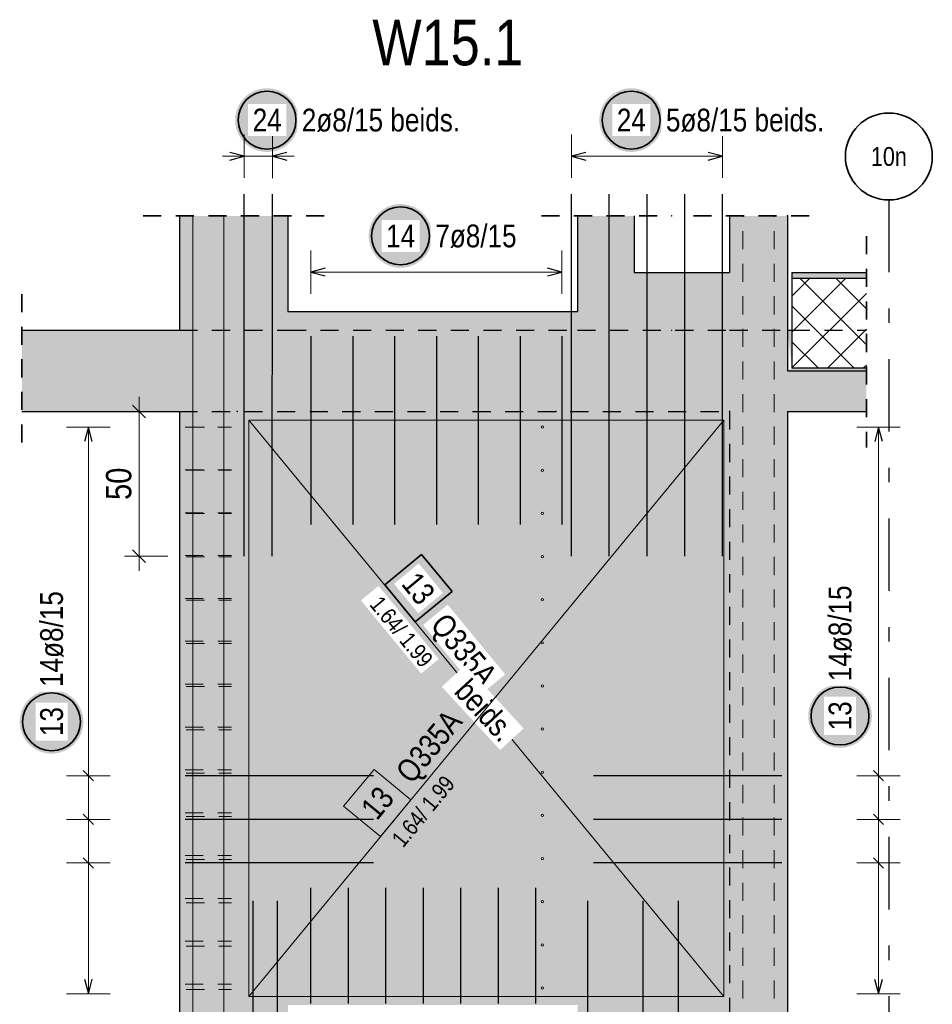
# Model space of a CAD drawing. Header units: millimetres. Extents: x -20 to 91, y -4 to 50.
# Tile 31 of 41: x 53.6 to 59.91, y 13.7 to 20.51. Entities that reach past the tile are written whole.
import ezdxf
from ezdxf.enums import TextEntityAlignment as Align

# ---------------------------------------------------------------- set-up
doc = ezdxf.new("R2010")
doc.units = ezdxf.units.MM
doc.linetypes.add('DASHDOTX2', pattern=[2, 1, -0.5, 0, -0.5])
doc.linetypes.add('HIDDEN', pattern=[0.375, 0.25, -0.125])
for name, color, linetype, lineweight in [('Achsen', 7, 'Continuous', 20), ('Bewehrung', 7, 'Continuous', 20), ('nplo Bewehrung', 7, 'Continuous', 20), ('Schraffuren', 7, 'Continuous', 20)]:
    doc.layers.add(name, color=color, linetype=linetype, lineweight=lineweight)
doc.styles.add('Arial Narrow', font='ARIALN.TTF')
doc.dimstyles.new('Arch_Strakon_dimstyle', dxfattribs={"dimtxt": 17.5, "dimasz": 1, "dimexe": 1.25, "dimexo": 0.0625, "dimgap": 1, "dimtad": 0, "dimdec": 5, "dimzin": 12, "dimdsep": 46, "dimtxsty": 'Arial Narrow', "dimblk": 'Arrowhead_Tick', "dimsah": 1, "dimcen": 0, "dimse1": 1, "dimse2": 1, "dimclrd": 6, "dimclrt": 2, "dimazin": 0, "dimtfac": 1, "dimtdec": 4, "dimtmove": 0, "dimatfit": 3, "dimldrblk": 'NONE', "dimfxl": 1, "dimtvp": 1, "dimtolj": 1, "dimtzin": 0, "dimlwd": 13, "dimarcsym": 2})

# ---------------------------------------------------------------- blocks, each defined once
blk = doc.blocks.new('Arrowhead_Tick')
at = {"color": 0, "linetype": 'Continuous', "lineweight": -2, "ltscale": 0.5}
for p, q in [((0, 20), (0, -10)), ((-1, 0), (0, 0)), ((10, 0), (0, 0))]:
    blk.add_line(p, q, dxfattribs=at)
at = {"color": 2, "linetype": 'Continuous', "lineweight": 35, "ltscale": 0.5}
blk.add_line((4.42, 4.42), (-4.42, -4.42), dxfattribs=at)
blk = doc.blocks.new('*D16')
at = {"color": 6, "linetype": 'Continuous', "lineweight": 13}
blk.add_line((54.4267, 16.81), (54.4267, 17.79), dxfattribs=at)
at = {"layer": 'Defpoints', "color": 0}
for p in [(54.4267, 17.8), (54.7054, 17.8), (54.8134, 16.8)]:
    blk.add_point(p, dxfattribs=at)
at = {"color": 6, "lineweight": 13, "xscale": 0.01, "yscale": 0.01, "zscale": 0.01}
for p, rotation in [((54.4267, 17.8), 90), ((54.4267, 16.8), 270)]:
    blk.add_blockref('Arrowhead_Tick', p, dxfattribs=dict(at, rotation=rotation))
at = {"color": 2, "lineweight": 35, "insert": (54.2873, 17.3), "char_height": 0.175, "attachment_point": 5, "rotation": 90, "style": 'Arial Narrow'}
blk.add_mtext('\\A1;50', dxfattribs=at)
blk = doc.blocks.new('_None')

msp = doc.modelspace()

# ---------------------------------------------------------------- hatches: boundary and pattern name
at = {"lineweight": 25, "true_color": 0xffffff}
for points in [[(55.530858, 19.812076), (55.530724, 19.819754), (55.530322, 19.827422), (55.529652, 19.835072), (55.528717, 19.842694), (55.527515, 19.850278), (55.52605, 19.857816), (55.524323, 19.865299), (55.522335, 19.872716), (55.52009, 19.88006), (55.51759, 19.88732), (55.514838, 19.894489), (55.511838, 19.901558), (55.508592, 19.908517), (55.505106, 19.91536), (55.501383, 19.922076), (55.497428, 19.928658), (55.493246, 19.935098), (55.488841, 19.941389), (55.48422, 19.947521), (55.479387, 19.953489), (55.474349, 19.959285), (55.469112, 19.964901), (55.463682, 19.970331), (55.458066, 19.975568), (55.452271, 19.980606), (55.446303, 19.985438), (55.44017, 19.99006), (55.43388, 19.994464), (55.42744, 19.998646), (55.420858, 20.002601), (55.414141, 20.006324), (55.407299, 20.009811), (55.40034, 20.013056), (55.393271, 20.016056), (55.386102, 20.018808), (55.378841, 20.021308), (55.371498, 20.023553), (55.36408, 20.025541), (55.356598, 20.027268), (55.34906, 20.028734), (55.341476, 20.029935), (55.333854, 20.030871), (55.326204, 20.03154), (55.318535, 20.031942), (55.310858, 20.032076), (55.30318, 20.031942), (55.295511, 20.03154), (55.287861, 20.030871), (55.28024, 20.029935), (55.272655, 20.028734), (55.265117, 20.027268), (55.257635, 20.025541), (55.250217, 20.023553), (55.242874, 20.021308), (55.235613, 20.018808), (55.228444, 20.016056), (55.221376, 20.013056), (55.214416, 20.009811), (55.207574, 20.006324), (55.200858, 20.002601), (55.194275, 19.998646), (55.187835, 19.994464), (55.181545, 19.99006), (55.175412, 19.985438), (55.169444, 19.980606), (55.163649, 19.975568), (55.158033, 19.970331), (55.152603, 19.964901), (55.147366, 19.959285), (55.142328, 19.953489), (55.137495, 19.947521), (55.132874, 19.941389), (55.128469, 19.935098), (55.124287, 19.928658), (55.120332, 19.922076), (55.116609, 19.91536), (55.113123, 19.908517), (55.109878, 19.901558), (55.106877, 19.894489), (55.104125, 19.88732), (55.101625, 19.88006), (55.09938, 19.872716), (55.097393, 19.865299), (55.095665, 19.857816), (55.0942, 19.850278), (55.092999, 19.842694), (55.092063, 19.835072), (55.091394, 19.827422), (55.090992, 19.819754), (55.090858, 19.812076), (55.090992, 19.804398), (55.091394, 19.796729), (55.092063, 19.78908), (55.092999, 19.781458), (55.0942, 19.773873), (55.095665, 19.766335), (55.097393, 19.758853), (55.09938, 19.751436), (55.101625, 19.744092), (55.104125, 19.736831), (55.106877, 19.729662), (55.109878, 19.722594), (55.113123, 19.715634), (55.116609, 19.708792), (55.120332, 19.702076), (55.124287, 19.695494), (55.128469, 19.689053), (55.132874, 19.682763), (55.137495, 19.67663), (55.142328, 19.670663), (55.147366, 19.664867), (55.152603, 19.659251), (55.158033, 19.653821), (55.163649, 19.648584), (55.169444, 19.643546), (55.175412, 19.638713), (55.181545, 19.634092), (55.187835, 19.629688), (55.194275, 19.625505), (55.200858, 19.62155), (55.207574, 19.617827), (55.214416, 19.614341), (55.221376, 19.611096), (55.228444, 19.608095), (55.235613, 19.605343), (55.242874, 19.602843), (55.250217, 19.600598), (55.257635, 19.598611), (55.265117, 19.596883), (55.272655, 19.595418), (55.28024, 19.594217), (55.287861, 19.593281), (55.295511, 19.592612), (55.30318, 19.59221), (55.310858, 19.592076), (55.318535, 19.59221), (55.326204, 19.592612), (55.333854, 19.593281), (55.341476, 19.594217), (55.34906, 19.595418), (55.356598, 19.596883), (55.36408, 19.598611), (55.371498, 19.600598), (55.378841, 19.602843), (55.386102, 19.605343), (55.393271, 19.608095), (55.40034, 19.611096), (55.407299, 19.614341), (55.414141, 19.617827), (55.420858, 19.62155), (55.42744, 19.625505), (55.43388, 19.629688), (55.44017, 19.634092), (55.446303, 19.638713), (55.452271, 19.643546), (55.458066, 19.648584), (55.463682, 19.653821), (55.469112, 19.659251), (55.474349, 19.664867), (55.479387, 19.670663), (55.48422, 19.67663), (55.488841, 19.682763), (55.493246, 19.689053), (55.497428, 19.695494), (55.501383, 19.702076), (55.505106, 19.708792), (55.508592, 19.715634), (55.511838, 19.722594), (55.514838, 19.729662), (55.51759, 19.736831), (55.52009, 19.744092), (55.522335, 19.751436), (55.524323, 19.758853), (55.52605, 19.766335), (55.527515, 19.773873), (55.528717, 19.781458), (55.529652, 19.78908), (55.530322, 19.796729)], [(58.045844, 19.812078), (58.04571, 19.819755), (58.045308, 19.827424), (58.044639, 19.835074), (58.043703, 19.842696), (58.042502, 19.85028), (58.041036, 19.857818), (58.039309, 19.8653), (58.037322, 19.872718), (58.035076, 19.880061), (58.032576, 19.887322), (58.029824, 19.894491), (58.026824, 19.90156), (58.023579, 19.908519), (58.020092, 19.915361), (58.01637, 19.922078), (58.012415, 19.92866), (58.008232, 19.9351), (58.003828, 19.94139), (57.999206, 19.947523), (57.994374, 19.953491), (57.989336, 19.959286), (57.984099, 19.964902), (57.978669, 19.970332), (57.973053, 19.975569), (57.967257, 19.980607), (57.961289, 19.98544), (57.955157, 19.990061), (57.948866, 19.994466), (57.942426, 19.998648), (57.935844, 20.002603), (57.929128, 20.006326), (57.922286, 20.009812), (57.915326, 20.013058), (57.908257, 20.016058), (57.901088, 20.01881), (57.893828, 20.02131), (57.886484, 20.023555), (57.879067, 20.025543), (57.871585, 20.02727), (57.864047, 20.028735), (57.856462, 20.029937), (57.84884, 20.030872), (57.84119, 20.031542), (57.833522, 20.031944), (57.825844, 20.032078), (57.818166, 20.031944), (57.810498, 20.031542), (57.802848, 20.030872), (57.795226, 20.029937), (57.787641, 20.028735), (57.780103, 20.02727), (57.772621, 20.025543), (57.765204, 20.023555), (57.75786, 20.02131), (57.7506, 20.01881), (57.743431, 20.016058), (57.736362, 20.013058), (57.729402, 20.009812), (57.72256, 20.006326), (57.715844, 20.002603), (57.709262, 19.998648), (57.702822, 19.994466), (57.696531, 19.990061), (57.690398, 19.98544), (57.684431, 19.980607), (57.678635, 19.975569), (57.673019, 19.970332), (57.667589, 19.964902), (57.662352, 19.959286), (57.657314, 19.953491), (57.652482, 19.947523), (57.64786, 19.94139), (57.643456, 19.9351), (57.639273, 19.92866), (57.635318, 19.922078), (57.631595, 19.915361), (57.628109, 19.908519), (57.624864, 19.90156), (57.621864, 19.894491), (57.619112, 19.887322), (57.616612, 19.880061), (57.614366, 19.872718), (57.612379, 19.8653), (57.610651, 19.857818), (57.609186, 19.85028), (57.607985, 19.842696), (57.607049, 19.835074), (57.60638, 19.827424), (57.605978, 19.819755), (57.605844, 19.812078), (57.605978, 19.8044), (57.60638, 19.796731), (57.607049, 19.789081), (57.607985, 19.781459), (57.609186, 19.773875), (57.610651, 19.766337), (57.612379, 19.758855), (57.614366, 19.751437), (57.616612, 19.744094), (57.619112, 19.736833), (57.621864, 19.729664), (57.624864, 19.722595), (57.628109, 19.715636), (57.631595, 19.708794), (57.635318, 19.702078), (57.639273, 19.695495), (57.643456, 19.689055), (57.64786, 19.682765), (57.652482, 19.676632), (57.657314, 19.670664), (57.662352, 19.664869), (57.667589, 19.659253), (57.673019, 19.653823), (57.678635, 19.648586), (57.684431, 19.643548), (57.690398, 19.638715), (57.696531, 19.634094), (57.702822, 19.629689), (57.709262, 19.625507), (57.715844, 19.621552), (57.72256, 19.617829), (57.729402, 19.614343), (57.736362, 19.611098), (57.743431, 19.608097), (57.7506, 19.605345), (57.75786, 19.602845), (57.765204, 19.6006), (57.772621, 19.598612), (57.780103, 19.596885), (57.787641, 19.59542), (57.795226, 19.594219), (57.802848, 19.593283), (57.810498, 19.592613), (57.818166, 19.592212), (57.825844, 19.592078), (57.833522, 19.592212), (57.84119, 19.592613), (57.84884, 19.593283), (57.856462, 19.594219), (57.864047, 19.59542), (57.871585, 19.596885), (57.879067, 19.598612), (57.886484, 19.6006), (57.893828, 19.602845), (57.901088, 19.605345), (57.908257, 19.608097), (57.915326, 19.611098), (57.922286, 19.614343), (57.929128, 19.617829), (57.935844, 19.621552), (57.942426, 19.625507), (57.948866, 19.629689), (57.955157, 19.634094), (57.961289, 19.638715), (57.967257, 19.643548), (57.973053, 19.648586), (57.978669, 19.653823), (57.984099, 19.659253), (57.989336, 19.664869), (57.994374, 19.670664), (57.999206, 19.676632), (58.003828, 19.682765), (58.008232, 19.689055), (58.012415, 19.695495), (58.01637, 19.702078), (58.020092, 19.708794), (58.023579, 19.715636), (58.026824, 19.722595), (58.029824, 19.729664), (58.032576, 19.736833), (58.035076, 19.744094), (58.037322, 19.751437), (58.039309, 19.758855), (58.041036, 19.766337), (58.042502, 19.773875), (58.043703, 19.781459), (58.044639, 19.789081), (58.045308, 19.796731)], [(56.452847, 19.012078), (56.452713, 19.019755), (56.452311, 19.027424), (56.451642, 19.035074), (56.450706, 19.042696), (56.449504, 19.05028), (56.448039, 19.057818), (56.446312, 19.0653), (56.444324, 19.072718), (56.442079, 19.080061), (56.439579, 19.087322), (56.436827, 19.094491), (56.433827, 19.10156), (56.430581, 19.108519), (56.427095, 19.115361), (56.423372, 19.122078), (56.419417, 19.12866), (56.415235, 19.1351), (56.410831, 19.14139), (56.406209, 19.147523), (56.401377, 19.153491), (56.396339, 19.159286), (56.391102, 19.164902), (56.385672, 19.170332), (56.380056, 19.175569), (56.37426, 19.180607), (56.368292, 19.18544), (56.36216, 19.190061), (56.355869, 19.194466), (56.349429, 19.198648), (56.342847, 19.202603), (56.336131, 19.206326), (56.329288, 19.209812), (56.322329, 19.213058), (56.31526, 19.216058), (56.308091, 19.21881), (56.300831, 19.22131), (56.293487, 19.223555), (56.28607, 19.225543), (56.278587, 19.22727), (56.271049, 19.228735), (56.263465, 19.229937), (56.255843, 19.230872), (56.248193, 19.231542), (56.240525, 19.231944), (56.232847, 19.232078), (56.225169, 19.231944), (56.2175, 19.231542), (56.209851, 19.230872), (56.202229, 19.229937), (56.194644, 19.228735), (56.187106, 19.22727), (56.179624, 19.225543), (56.172207, 19.223555), (56.164863, 19.22131), (56.157602, 19.21881), (56.150433, 19.216058), (56.143365, 19.213058), (56.136405, 19.209812), (56.129563, 19.206326), (56.122847, 19.202603), (56.116265, 19.198648), (56.109824, 19.194466), (56.103534, 19.190061), (56.097401, 19.18544), (56.091433, 19.180607), (56.085638, 19.175569), (56.080022, 19.170332), (56.074592, 19.164902), (56.069355, 19.159286), (56.064317, 19.153491), (56.059484, 19.147523), (56.054863, 19.14139), (56.050459, 19.1351), (56.046276, 19.12866), (56.042321, 19.122078), (56.038598, 19.115361), (56.035112, 19.108519), (56.031867, 19.10156), (56.028866, 19.094491), (56.026114, 19.087322), (56.023614, 19.080061), (56.021369, 19.072718), (56.019382, 19.0653), (56.017654, 19.057818), (56.016189, 19.05028), (56.014988, 19.042696), (56.014052, 19.035074), (56.013383, 19.027424), (56.012981, 19.019755), (56.012847, 19.012078), (56.012981, 19.0044), (56.013383, 18.996731), (56.014052, 18.989081), (56.014988, 18.981459), (56.016189, 18.973875), (56.017654, 18.966337), (56.019382, 18.958855), (56.021369, 18.951437), (56.023614, 18.944094), (56.026114, 18.936833), (56.028866, 18.929664), (56.031867, 18.922595), (56.035112, 18.915636), (56.038598, 18.908794), (56.042321, 18.902078), (56.046276, 18.895495), (56.050459, 18.889055), (56.054863, 18.882765), (56.059484, 18.876632), (56.064317, 18.870664), (56.069355, 18.864869), (56.074592, 18.859253), (56.080022, 18.853823), (56.085638, 18.848586), (56.091433, 18.843548), (56.097401, 18.838715), (56.103534, 18.834094), (56.109824, 18.829689), (56.116265, 18.825507), (56.122847, 18.821552), (56.129563, 18.817829), (56.136405, 18.814343), (56.143365, 18.811098), (56.150433, 18.808097), (56.157602, 18.805345), (56.164863, 18.802845), (56.172207, 18.8006), (56.179624, 18.798612), (56.187106, 18.796885), (56.194644, 18.79542), (56.202229, 18.794219), (56.209851, 18.793283), (56.2175, 18.792613), (56.225169, 18.792212), (56.232847, 18.792078), (56.240525, 18.792212), (56.248193, 18.792613), (56.255843, 18.793283), (56.263465, 18.794219), (56.271049, 18.79542), (56.278587, 18.796885), (56.28607, 18.798612), (56.293487, 18.8006), (56.300831, 18.802845), (56.308091, 18.805345), (56.31526, 18.808097), (56.322329, 18.811098), (56.329288, 18.814343), (56.336131, 18.817829), (56.342847, 18.821552), (56.349429, 18.825507), (56.355869, 18.829689), (56.36216, 18.834094), (56.368292, 18.838715), (56.37426, 18.843548), (56.380056, 18.848586), (56.385672, 18.853823), (56.391102, 18.859253), (56.396339, 18.864869), (56.401377, 18.870664), (56.406209, 18.876632), (56.410831, 18.882765), (56.415235, 18.889055), (56.419417, 18.895495), (56.423372, 18.902078), (56.427095, 18.908794), (56.430581, 18.915636), (56.433827, 18.922595), (56.436827, 18.929664), (56.439579, 18.936833), (56.442079, 18.944094), (56.444324, 18.951437), (56.446312, 18.958855), (56.448039, 18.966337), (56.449504, 18.973875), (56.450706, 18.981459), (56.451642, 18.989081), (56.452311, 18.996731)], [(59.488183, 15.69626), (59.488049, 15.703938), (59.487647, 15.711606), (59.486978, 15.719256), (59.486042, 15.726878), (59.484841, 15.734463), (59.483376, 15.742001), (59.481648, 15.749483), (59.479661, 15.7569), (59.477416, 15.764244), (59.474915, 15.771504), (59.472164, 15.778673), (59.469163, 15.785742), (59.465918, 15.792702), (59.462432, 15.799544), (59.458709, 15.80626), (59.454754, 15.812842), (59.450571, 15.819282), (59.446167, 15.825573), (59.441545, 15.831705), (59.436713, 15.837673), (59.431675, 15.843469), (59.426438, 15.849085), (59.421008, 15.854515), (59.415392, 15.859752), (59.409596, 15.86479), (59.403629, 15.869622), (59.397496, 15.874244), (59.391206, 15.878648), (59.384765, 15.882831), (59.378183, 15.886786), (59.371467, 15.890508), (59.364625, 15.893995), (59.357665, 15.89724), (59.350597, 15.90024), (59.343428, 15.902992), (59.336167, 15.905492), (59.328823, 15.907738), (59.321406, 15.909725), (59.313924, 15.911452), (59.306386, 15.912918), (59.298801, 15.914119), (59.291179, 15.915055), (59.28353, 15.915724), (59.275861, 15.916126), (59.268183, 15.91626), (59.260505, 15.916126), (59.252837, 15.915724), (59.245187, 15.915055), (59.237565, 15.914119), (59.22998, 15.912918), (59.222443, 15.911452), (59.21496, 15.909725), (59.207543, 15.907738), (59.200199, 15.905492), (59.192939, 15.902992), (59.18577, 15.90024), (59.178701, 15.89724), (59.171741, 15.893995), (59.164899, 15.890508), (59.158183, 15.886786), (59.151601, 15.882831), (59.145161, 15.878648), (59.13887, 15.874244), (59.132738, 15.869622), (59.12677, 15.86479), (59.120974, 15.859752), (59.115358, 15.854515), (59.109928, 15.849085), (59.104691, 15.843469), (59.099653, 15.837673), (59.094821, 15.831705), (59.090199, 15.825573), (59.085795, 15.819282), (59.081613, 15.812842), (59.077657, 15.80626), (59.073935, 15.799544), (59.070448, 15.792702), (59.067203, 15.785742), (59.064203, 15.778673), (59.061451, 15.771504), (59.058951, 15.764244), (59.056706, 15.7569), (59.054718, 15.749483), (59.052991, 15.742001), (59.051525, 15.734463), (59.050324, 15.726878), (59.049388, 15.719256), (59.048719, 15.711606), (59.048317, 15.703938), (59.048183, 15.69626), (59.048317, 15.688582), (59.048719, 15.680914), (59.049388, 15.673264), (59.050324, 15.665642), (59.051525, 15.658057), (59.052991, 15.650519), (59.054718, 15.643037), (59.056706, 15.63562), (59.058951, 15.628276), (59.061451, 15.621016), (59.064203, 15.613847), (59.067203, 15.606778), (59.070448, 15.599818), (59.073935, 15.592976), (59.077657, 15.58626), (59.081613, 15.579678), (59.085795, 15.573238), (59.090199, 15.566947), (59.094821, 15.560814), (59.099653, 15.554847), (59.104691, 15.549051), (59.109928, 15.543435), (59.115358, 15.538005), (59.120974, 15.532768), (59.12677, 15.52773), (59.132738, 15.522898), (59.13887, 15.518276), (59.145161, 15.513872), (59.151601, 15.509689), (59.158183, 15.505734), (59.164899, 15.502011), (59.171741, 15.498525), (59.178701, 15.49528), (59.18577, 15.49228), (59.192939, 15.489528), (59.200199, 15.487028), (59.207543, 15.484782), (59.21496, 15.482795), (59.222443, 15.481067), (59.22998, 15.479602), (59.237565, 15.478401), (59.245187, 15.477465), (59.252837, 15.476796), (59.260505, 15.476394), (59.268183, 15.47626), (59.275861, 15.476394), (59.28353, 15.476796), (59.291179, 15.477465), (59.298801, 15.478401), (59.306386, 15.479602), (59.313924, 15.481067), (59.321406, 15.482795), (59.328823, 15.484782), (59.336167, 15.487028), (59.343428, 15.489528), (59.350597, 15.49228), (59.357665, 15.49528), (59.364625, 15.498525), (59.371467, 15.502011), (59.378183, 15.505734), (59.384765, 15.509689), (59.391206, 15.513872), (59.397496, 15.518276), (59.403629, 15.522898), (59.409596, 15.52773), (59.415392, 15.532768), (59.421008, 15.538005), (59.426438, 15.543435), (59.431675, 15.549051), (59.436713, 15.554847), (59.441545, 15.560814), (59.446167, 15.566947), (59.450571, 15.573238), (59.454754, 15.579678), (59.458709, 15.58626), (59.462432, 15.592976), (59.465918, 15.599818), (59.469163, 15.606778), (59.472164, 15.613847), (59.474915, 15.621016), (59.477416, 15.628276), (59.479661, 15.63562), (59.481648, 15.643037), (59.483376, 15.650519), (59.484841, 15.658057), (59.486042, 15.665642), (59.486978, 15.673264), (59.487647, 15.680914)], [(54.042609, 15.65644), (54.042475, 15.664118), (54.042073, 15.671786), (54.041404, 15.679436), (54.040468, 15.687058), (54.039267, 15.694642), (54.037802, 15.70218), (54.036074, 15.709663), (54.034087, 15.71708), (54.031842, 15.724424), (54.029342, 15.731684), (54.02659, 15.738853), (54.023589, 15.745922), (54.020344, 15.752882), (54.016858, 15.759724), (54.013135, 15.76644), (54.00918, 15.773022), (54.004998, 15.779462), (54.000593, 15.785753), (53.995972, 15.791885), (53.991139, 15.797853), (53.986101, 15.803649), (53.980864, 15.809265), (53.975434, 15.814695), (53.969818, 15.819932), (53.964023, 15.82497), (53.958055, 15.829802), (53.951922, 15.834424), (53.945632, 15.838828), (53.939192, 15.84301), (53.932609, 15.846965), (53.925893, 15.850688), (53.919051, 15.854175), (53.912091, 15.85742), (53.905023, 15.86042), (53.897854, 15.863172), (53.890593, 15.865672), (53.88325, 15.867917), (53.875832, 15.869905), (53.86835, 15.871632), (53.860812, 15.873098), (53.853227, 15.874299), (53.845606, 15.875235), (53.837956, 15.875904), (53.830287, 15.876306), (53.822609, 15.87644), (53.814931, 15.876306), (53.807263, 15.875904), (53.799613, 15.875235), (53.791991, 15.874299), (53.784407, 15.873098), (53.776869, 15.871632), (53.769387, 15.869905), (53.761969, 15.867917), (53.754626, 15.865672), (53.747365, 15.863172), (53.740196, 15.86042), (53.733127, 15.85742), (53.726168, 15.854175), (53.719326, 15.850688), (53.712609, 15.846965), (53.706027, 15.84301), (53.699587, 15.838828), (53.693297, 15.834424), (53.687164, 15.829802), (53.681196, 15.82497), (53.675401, 15.819932), (53.669785, 15.814695), (53.664355, 15.809265), (53.659117, 15.803649), (53.65408, 15.797853), (53.649247, 15.791885), (53.644626, 15.785753), (53.640221, 15.779462), (53.636039, 15.773022), (53.632084, 15.76644), (53.628361, 15.759724), (53.624875, 15.752882), (53.621629, 15.745922), (53.618629, 15.738853), (53.615877, 15.731684), (53.613377, 15.724424), (53.611132, 15.71708), (53.609144, 15.709663), (53.607417, 15.70218), (53.605952, 15.694642), (53.60475, 15.687058), (53.603815, 15.679436), (53.603145, 15.671786), (53.602743, 15.664118), (53.602609, 15.65644), (53.602743, 15.648762), (53.603145, 15.641093), (53.603815, 15.633444), (53.60475, 15.625822), (53.605952, 15.618237), (53.607417, 15.610699), (53.609144, 15.603217), (53.611132, 15.5958), (53.613377, 15.588456), (53.615877, 15.581195), (53.618629, 15.574026), (53.621629, 15.566958), (53.624875, 15.559998), (53.628361, 15.553156), (53.632084, 15.54644), (53.636039, 15.539858), (53.640221, 15.533417), (53.644626, 15.527127), (53.649247, 15.520994), (53.65408, 15.515027), (53.659117, 15.509231), (53.664355, 15.503615), (53.669785, 15.498185), (53.675401, 15.492948), (53.681196, 15.48791), (53.687164, 15.483077), (53.693297, 15.478456), (53.699587, 15.474052), (53.706027, 15.469869), (53.712609, 15.465914), (53.719326, 15.462191), (53.726168, 15.458705), (53.733127, 15.45546), (53.740196, 15.452459), (53.747365, 15.449707), (53.754626, 15.447207), (53.761969, 15.444962), (53.769387, 15.442975), (53.776869, 15.441247), (53.784407, 15.439782), (53.791991, 15.438581), (53.799613, 15.437645), (53.807263, 15.436976), (53.814931, 15.436574), (53.822609, 15.43644), (53.830287, 15.436574), (53.837956, 15.436976), (53.845606, 15.437645), (53.853227, 15.438581), (53.860812, 15.439782), (53.86835, 15.441247), (53.875832, 15.442975), (53.88325, 15.444962), (53.890593, 15.447207), (53.897854, 15.449707), (53.905023, 15.452459), (53.912091, 15.45546), (53.919051, 15.458705), (53.925893, 15.462191), (53.932609, 15.465914), (53.939192, 15.469869), (53.945632, 15.474052), (53.951922, 15.478456), (53.958055, 15.483077), (53.964023, 15.48791), (53.969818, 15.492948), (53.975434, 15.498185), (53.980864, 15.503615), (53.986101, 15.509231), (53.991139, 15.515027), (53.995972, 15.520994), (54.000593, 15.527127), (54.004998, 15.533417), (54.00918, 15.539858), (54.013135, 15.54644), (54.016858, 15.553156), (54.020344, 15.559998), (54.023589, 15.566958), (54.02659, 15.574026), (54.029342, 15.581195), (54.031842, 15.588456), (54.034087, 15.5958), (54.036074, 15.603217), (54.037802, 15.610699), (54.039267, 15.618237), (54.040468, 15.625822), (54.041404, 15.633444), (54.042073, 15.641093)]]:
    msp.add_hatch(color=7, dxfattribs=at).paths.add_polyline_path(points)
at = {"lineweight": 18, "true_color": 0xffffff}
msp.add_hatch(color=7, dxfattribs=at).paths.add_polyline_path([(56.588536, 16.556297), (56.378663, 16.81096), (56.124, 16.601087), (56.333873, 16.346424)])
at = {"layer": 'Schraffuren', "lineweight": 50, "true_color": 0xd7ffd7}
for points in [[(54.705421, 18.359979), (55.455421, 18.359979), (55.455421, 19.15036), (54.705421, 19.15036)], [(58.505426, 18.359979), (58.505426, 18.759979), (57.845426, 18.759979), (57.845426, 19.15036), (57.455421, 19.15036), (57.455421, 18.359979)], [(58.905426, 18.359979), (58.905426, 19.15036), (58.505433, 19.15036), (58.505426, 18.359979)], [(53.617439, 17.799979), (55.705421, 17.799979), (55.705421, 18.359979), (53.617439, 18.359979)], [(54.705428, 8.999967), (54.983963, 8.999967), (54.983963, 17.799967), (54.705428, 17.799967)], [(57.455428, 8.999967), (58.505433, 8.999967), (58.505433, 17.799967), (54.983963, 17.799967), (54.983963, 8.999967), (55.455428, 8.999967), (55.455428, 13.699967), (57.455428, 13.699967)], [(58.505433, 8.999967), (58.905433, 8.999967), (58.905438, 17.799967), (58.505433, 17.799967)]]:
    msp.add_hatch(color=254, dxfattribs=at).paths.add_polyline_path(points)
at = {"layer": 'Schraffuren', "lineweight": 50, "true_color": 0xffbf80}
msp.add_hatch(color=31, dxfattribs=at).paths.add_polyline_path([(59.450744, 18.719979), (59.450744, 18.759979), (58.935438, 18.759979), (58.935438, 18.719979)])
at = {"layer": 'Schraffuren', "lineweight": 13}
h = msp.add_hatch(dxfattribs=at)
h.set_pattern_fill('FT', color=6, scale=0.01, angle=45, style=0, pattern_type=2)
h.set_pattern_definition([(45, (0, 0), (-0.1237437, 0.1237437), []), (135, (0, 0), (-0.1237437, -0.1237437), [])])
h.paths.add_polyline_path([(58.935438, 18.099979), (59.450744, 18.099979), (59.450744, 18.719979), (58.935438, 18.719979)])
at = {"layer": 'Schraffuren', "lineweight": 13, "true_color": 0xd7ffd7}
for points in [[(55.455421, 18.359979), (57.455421, 18.359979), (57.455421, 18.489979), (55.455421, 18.489979)], [(55.705421, 17.799979), (59.450744, 17.799979), (59.450744, 18.079979), (58.905433, 18.079979), (58.905438, 18.359979), (55.705421, 18.359979)]]:
    msp.add_hatch(color=254, dxfattribs=at).paths.add_polyline_path(points)
at = {"layer": 'Schraffuren', "lineweight": 13, "true_color": 0xe0ddbe}
for points in [[(58.935438, 18.099979), (58.935438, 18.359979), (58.905438, 18.359979)], [(58.905433, 18.079979), (59.450744, 18.079979), (59.450744, 18.099979), (58.935438, 18.099979)]]:
    msp.add_hatch(color=254, dxfattribs=at).paths.add_polyline_path(points)

# ---------------------------------------------------------------- linework, layer by layer
at = {"color": 5, "linetype": 'Continuous', "lineweight": 18, "ltscale": 0.5}
for p, q in [((55.153429, 19.412077), (55.153431, 19.712077)), ((55.347433, 19.712076), (55.34743, 19.412076)), ((57.413421, 19.712078), (57.413421, 19.412078)), ((58.457414, 19.412078), (58.457414, 19.712078)), ((55.00343, 19.562078), (55.497431, 19.562074)), ((57.413421, 19.562078), (58.457414, 19.562078)), ((55.613422, 18.912078), (55.613422, 18.612078)), ((57.347421, 18.612078), (57.347421, 18.912078)), ((57.347421, 18.762078), (55.613422, 18.762078)), ((54.226712, 17.691964), (53.926712, 17.691964)), ((54.076712, 13.777967), (54.076712, 17.691964)), ((59.684148, 17.691962), (59.384148, 17.691963)), ((59.534136, 13.77796), (59.534148, 17.691962)), ((53.926712, 15.28335), (54.226712, 15.28335)), ((59.38414, 15.283346), (59.68414, 15.283345)), ((53.926712, 14.982274), (54.226712, 14.982274)), ((59.38414, 14.982269), (59.68414, 14.982268)), ((53.926712, 14.681197), (54.226712, 14.681197)), ((59.384139, 14.681192), (59.684139, 14.681191)), ((53.926712, 13.777967), (54.226712, 13.777967)), ((59.384136, 13.777961), (59.684136, 13.77796))]:
    msp.add_line(p, q, dxfattribs=at)
at = {"color": 3, "linetype": 'Continuous', "lineweight": 25, "ltscale": 0.5}
for p, q in [((55.15343, 19.562077), (55.05343, 19.588873)), ((55.447431, 19.58887), (55.347431, 19.562076)), ((57.513421, 19.588872), (57.413421, 19.562078)), ((58.457414, 19.562078), (58.357414, 19.588872)), ((55.05343, 19.535283), (55.15343, 19.562077)), ((55.347431, 19.562076), (55.447431, 19.53528)), ((57.413421, 19.562078), (57.513421, 19.535283)), ((58.357414, 19.535283), (58.457414, 19.562078)), ((55.153407, 16.799977), (55.153428, 19.299977)), ((55.347408, 16.799977), (55.347429, 19.299977)), ((57.413421, 16.799979), (57.413421, 19.299979)), ((57.674419, 16.799979), (57.674419, 19.299979)), ((57.935417, 16.799979), (57.935417, 19.299979)), ((58.196416, 16.799979), (58.196416, 19.299979)), ((58.457414, 16.799979), (58.457414, 19.299979)), ((55.713422, 18.788872), (55.613422, 18.762078)), ((57.347421, 18.762078), (57.247421, 18.788872)), ((55.613422, 18.762078), (55.713422, 18.735283)), ((57.247421, 18.735283), (57.347421, 18.762078)), ((55.613422, 18.319979), (55.613422, 17.019979)), ((55.902422, 18.319979), (55.902422, 17.019979)), ((56.191422, 18.319979), (56.191422, 17.019979)), ((56.480422, 18.319979), (56.480422, 17.019979)), ((56.769421, 18.319979), (56.769421, 17.019979)), ((57.058421, 18.319979), (57.058421, 17.019979)), ((57.347421, 18.319979), (57.347421, 17.019979)), ((54.076712, 17.691964), (54.049917, 17.591964)), ((54.103507, 17.591964), (54.076712, 17.691964)), ((59.534148, 17.691962), (59.507353, 17.591962)), ((59.560943, 17.591962), (59.534148, 17.691962)), ((54.041357, 15.318706), (54.112067, 15.247995)), ((59.498785, 15.318701), (59.569496, 15.24799)), ((56.045424, 15.28335), (54.745424, 15.28335)), ((58.865431, 15.283348), (57.565431, 15.283352)), ((54.041357, 15.017629), (54.112067, 14.946918)), ((56.045423, 14.982274), (54.745423, 14.982274)), ((58.86543, 14.982271), (57.56543, 14.982275)), ((59.498784, 15.017624), (59.569495, 14.946913)), ((54.041357, 14.716552), (54.112067, 14.645842)), ((59.498783, 14.716547), (59.569494, 14.645836)), ((56.045423, 14.681197), (54.745423, 14.681197)), ((58.865429, 14.681194), (57.565429, 14.681198)), ((57.527428, 9.019967), (57.527428, 14.419967)), ((57.908096, 9.019964), (57.908096, 14.419964)), ((58.152764, 9.019964), (58.152764, 14.419964)), ((54.049917, 13.877967), (54.076712, 13.777967)), ((54.076712, 13.777967), (54.103507, 13.877967)), ((59.507341, 13.877961), (59.534136, 13.77796)), ((59.534136, 13.77796), (59.560931, 13.87796))]:
    msp.add_line(p, q, dxfattribs=at)
at = {"color": 2, "linetype": 'HIDDEN', "lineweight": 35, "ltscale": 0.5}
for p, q in [((54.455421, 19.15036), (55.705421, 19.15036)), ((57.205421, 19.15036), (58.095426, 19.15036)), ((58.255426, 19.15036), (59.155426, 19.15036)), ((59.450744, 19.009979), (59.450744, 17.549979)), ((53.617439, 18.609979), (53.617439, 17.549979))]:
    msp.add_line(p, q, dxfattribs=at)
at = {"color": 3, "linetype": 'HIDDEN', "lineweight": 25, "ltscale": 0.5}
for p, q in [((54.705421, 18.359979), (55.455421, 18.359979)), ((55.455421, 18.359979), (57.455421, 18.359979)), ((57.455421, 18.359979), (58.505426, 18.359979)), ((58.505426, 18.359979), (58.905426, 18.359979)), ((58.935438, 18.359979), (59.450744, 18.359979)), ((54.705428, 17.799979), (58.505433, 17.799979)), ((58.505433, 17.799967), (58.505433, 8.999967))]:
    msp.add_line(p, q, dxfattribs=at)
at = {"color": 9, "linetype": 'Continuous', "lineweight": 0, "ltscale": 0.5}
for p, q in [((55.185426, 17.739965), (55.185425, 16.395385)), ((58.465424, 17.739965), (55.185426, 17.739965)), ((58.465427, 13.759968), (58.465424, 17.739965)), ((58.465424, 17.739965), (58.465424, 17.739965)), ((55.185425, 16.395385), (55.185425, 13.759968)), ((56.049804, 15.327702), (55.839931, 15.073039)), ((56.304467, 15.117828), (56.049804, 15.327702)), ((56.094594, 14.863165), (56.304467, 15.117828)), ((55.839931, 15.073039), (56.094594, 14.863165)), ((55.185425, 13.759968), (58.465427, 13.759968))]:
    msp.add_line(p, q, dxfattribs=at)
at = {"color": 7, "linetype": 'Continuous', "lineweight": 18, "ltscale": 0.5}
for p, q in [((55.185429, 17.739966), (55.185426, 13.759967)), ((58.465427, 17.739966), (55.185429, 17.739966)), ((55.185429, 17.739966), (58.465429, 13.759967)), ((58.465429, 15.2142), (58.465427, 17.739966)), ((58.465429, 13.759967), (58.465429, 15.2142)), ((55.185426, 13.759967), (58.465429, 13.759967)), ((58.465429, 13.759967), (58.465429, 13.759967))]:
    msp.add_line(p, q, dxfattribs=at)
at = {"color": 2, "linetype": 'Continuous', "lineweight": 35, "ltscale": 0.5}
for p, q in [((56.378663, 16.81096), (56.124, 16.601087)), ((56.588536, 16.556297), (56.378663, 16.81096)), ((56.124, 16.601087), (56.333873, 16.346424)), ((56.333873, 16.346424), (56.588536, 16.556297))]:
    msp.add_line(p, q, dxfattribs=at)
for centre in [(55.310858, 19.812076), (57.825844, 19.812078), (56.232847, 19.012078), (53.822609, 15.65644), (59.268183, 15.69626)]:
    msp.add_circle(centre, 0.2, dxfattribs=at)
at = {"color": 9, "linetype": 'Continuous', "lineweight": 0}
for centre in [(54.705421, 19.15036), (55.455421, 19.15036), (58.105415, 19.15036), (55.705421, 18.359979), (58.105415, 18.359979), (54.983963, 17.799967), (55.105415, 17.799979), (55.705421, 17.799979), (57.305421, 17.799979), (58.505426, 17.799967), (54.813428, 16.799979)]:
    msp.add_circle(centre, 0.00222, dxfattribs=at)
at = {"layer": 'Achsen', "color": 3, "linetype": 'DASHDOTX2', "lineweight": 25, "ltscale": 0.5}
msp.add_line((59.605426, 19.260644), (59.605426, 9.062355), dxfattribs=at)
at = {"layer": 'Achsen', "color": 2, "linetype": 'Continuous', "lineweight": 35}
msp.add_circle((59.605426, 19.560644), 0.3, dxfattribs=at)
msp.add_circle((59.605426, 19.560644), 0.3, dxfattribs=at)
at = {"layer": 'Bewehrung', "color": 3, "linetype": 'Continuous', "lineweight": 25, "ltscale": 0.5}
for p, q in [((55.613428, 13.709967), (55.613428, 14.509967)), ((55.872428, 13.709967), (55.872428, 14.509967)), ((56.131428, 13.709967), (56.131428, 14.509967)), ((56.390427, 13.709967), (56.390427, 14.509967)), ((56.649427, 13.709967), (56.649427, 14.509967)), ((56.908427, 13.709967), (56.908427, 14.509967)), ((57.167427, 13.709967), (57.167427, 14.509967))]:
    msp.add_line(p, q, dxfattribs=at)
at = {"layer": 'nplo Bewehrung', "color": 9, "linetype": 'Continuous', "lineweight": 0, "ltscale": 0.5}
for p, q in [((54.797428, 9.019965), (54.797428, 19.15036)), ((55.013428, 9.019965), (55.013428, 19.15036))]:
    msp.add_line(p, q, dxfattribs=at)
at = {"layer": 'nplo Bewehrung', "color": 9, "linetype": 'HIDDEN', "lineweight": 0, "ltscale": 0.5}
for p, q in [((58.597433, 9.019965), (58.597433, 19.15036)), ((58.813433, 9.019965), (58.813433, 19.15036)), ((54.745428, 17.691961), (55.065434, 17.691961)), ((54.753428, 17.691972), (55.065434, 17.69196)), ((54.745428, 17.395961), (55.065434, 17.395961)), ((54.753428, 17.393203), (55.065434, 17.39319)), ((54.745428, 17.099961), (55.065434, 17.099961)), ((54.753428, 17.094433), (55.065434, 17.09442)), ((54.745428, 16.803961), (55.065434, 16.803961)), ((54.753428, 16.795663), (55.065434, 16.79565)), ((54.745428, 16.507962), (55.065434, 16.507962)), ((54.753428, 16.496893), (55.065434, 16.49688)), ((54.745428, 16.211962), (55.065434, 16.211962)), ((54.753428, 16.198123), (55.065434, 16.198111)), ((54.745428, 15.915962), (55.065434, 15.915962)), ((54.753428, 15.899353), (55.065434, 15.899341)), ((54.745428, 15.619962), (55.065434, 15.619962)), ((54.753428, 15.600583), (55.065434, 15.600571)), ((54.745428, 15.323962), (55.065434, 15.323962)), ((54.753428, 15.301814), (55.065434, 15.301801)), ((54.745428, 15.027963), (55.065434, 15.027963)), ((54.753428, 15.003044), (55.065434, 15.003031)), ((54.745428, 14.731963), (55.065434, 14.731963)), ((54.753428, 14.704274), (55.065434, 14.704261)), ((54.745428, 14.435963), (55.065434, 14.435963)), ((54.753428, 14.405504), (55.065434, 14.405491)), ((54.745428, 14.139963), (55.065434, 14.139963)), ((54.753428, 14.106734), (55.065434, 14.106721)), ((54.745428, 13.843963), (55.065434, 13.843963)), ((54.753428, 13.807964), (55.065434, 13.807952))]:
    msp.add_line(p, q, dxfattribs=at)
at = {"layer": 'nplo Bewehrung', "color": 9, "linetype": 'Continuous', "lineweight": 0, "ltscale": 0.5}
for centre in [(57.211929, 17.691961), (57.211929, 17.691961), (57.211929, 17.393892), (57.211929, 17.393892), (57.211929, 17.095823), (57.211929, 17.095823), (57.211929, 16.797755), (57.211929, 16.797755), (57.211929, 16.499686), (57.211929, 16.499686), (57.211929, 16.201617), (57.211929, 16.201617), (57.211929, 15.903548), (57.211929, 15.903548), (57.211929, 15.60548), (57.211929, 15.60548), (57.211929, 15.307411), (57.211929, 15.307411), (57.211929, 15.009342), (57.211929, 15.009342), (57.211929, 14.711273), (57.211929, 14.711273), (57.211929, 14.413204), (57.211929, 14.413204), (57.211929, 14.115136), (57.211929, 14.115136), (57.211929, 13.817067), (57.211929, 13.817067)]:
    msp.add_circle(centre, 0.008, dxfattribs=at)
at = {"layer": 'Schraffuren', "color": 3, "linetype": 'Continuous', "lineweight": 25}
for p, q in [((54.705428, 19.15036), (54.705428, 18.359979)), ((55.455428, 19.15036), (55.455428, 18.489979)), ((57.455428, 19.15036), (57.455428, 18.489979)), ((57.845426, 19.15036), (57.845426, 18.759979)), ((58.505433, 19.15036), (58.505433, 18.759979)), ((58.905438, 19.15036), (58.905438, 18.359979)), ((57.845426, 18.759979), (58.505426, 18.759979)), ((58.935438, 18.759979), (58.935438, 18.719979)), ((58.935438, 18.759979), (59.450744, 18.759979)), ((58.935438, 18.719979), (58.935438, 18.099979)), ((58.935438, 18.719979), (59.450744, 18.719979)), ((55.455421, 18.489979), (57.455421, 18.489979)), ((53.617439, 18.359979), (54.705421, 18.359979)), ((58.905426, 18.359979), (58.935438, 18.359979)), ((58.905438, 18.359979), (58.905438, 18.079979)), ((58.935438, 18.099979), (59.450744, 18.099979)), ((58.905433, 18.079979), (59.450744, 18.079979)), ((53.617439, 17.799979), (54.705428, 17.799979)), ((54.705428, 17.799967), (54.705428, 8.999967)), ((58.905433, 17.799979), (59.450744, 17.799979)), ((58.905438, 17.799967), (58.905438, 8.999967))]:
    msp.add_line(p, q, dxfattribs=at)
at = {"layer": 'Schraffuren', "color": 3, "linetype": 'Continuous', "lineweight": 25, "ltscale": 0.5}
for p, q in [((55.216043, 9.019967), (55.216043, 14.419967)), ((55.383428, 9.019967), (55.383428, 14.419967))]:
    msp.add_line(p, q, dxfattribs=at)
at = {"layer": 'Schraffuren', "color": 9, "linetype": 'Continuous', "lineweight": 0}
for centre in [(57.455421, 19.15036), (58.905426, 19.15036)]:
    msp.add_circle(centre, 0.00222, dxfattribs=at)

# ---------------------------------------------------------------- texts
at = {"color": 1, "lineweight": 70, "style": 'Arial Narrow'}
msp.add_text('W15.1', height=0.315, dxfattribs=at).set_placement((56.038062, 20.19047))
at = {"color": 2, "lineweight": 35, "char_height": 0.1575, "attachment_point": 1, "line_spacing_factor": 0.9, "style": 'Arial Narrow', "bg_fill": 3, "box_fill_scale": 1.2, "bg_fill_color": 256, "bg_fill_true_color": 13158600, "bg_fill_transparency": 0}
for insert, rotation in [((59.189434, 15.93626), 89.9998185), ((53.743859, 15.89644), 90)]:
    msp.add_mtext('14ø8/15', dxfattribs=dict(at, insert=insert, rotation=rotation))
at = {"color": 9, "lineweight": 0, "attachment_point": 1, "rotation": 50.5073497, "line_spacing_factor": 0.9, "style": 'Arial Narrow'}
for s, insert, char_height in [(' 1.64/ 1.99', (56.140896, 14.825007), 0.1125), ('13', (55.948322, 15.068944), 0.1575)]:
    msp.add_mtext(s, dxfattribs=dict(at, insert=insert, char_height=char_height))
at = {"layer": 'Achsen', "color": 3, "lineweight": 25, "style": 'Arial Narrow'}
msp.add_text('10n', height=0.13, dxfattribs=at).set_placement((59.605426, 19.560644), align=Align.MIDDLE_CENTER)

# ---------------------------------------------------------------- dimensions: what is measured, and where the dimension line sits
at = {"lineweight": 35}
dim = msp.add_linear_dim(base=(54.426666, 17.799979), p1=(54.813428, 16.799979), p2=(54.705428, 17.799979), angle=90, text='50', dimstyle='Arch_Strakon_dimstyle', override={"dimscale": 0.01, "dimtxt": 17.5, "dimasz": 1, "dimgap": 5, "dimtad": 1, "dimjust": 0, "dimtih": 0, "dimtoh": 0, "dimdec": 5, "dimdsep": 46, "dimtxsty": 'Arial Narrow', "dimclrd": 6, "dimclrt": 2, "dimtix": 1, "dimtofl": 255, "dimtmove": 0, "dimatfit": 2, "dimfxl": 0, "dimfxlon": 0, "dimtvp": 28.571429, "dimlwd": 13}, dxfattribs=at)
dim.commit()
dim.dimension.update_dxf_attribs({"geometry": '*D16', "text_midpoint": (54.426666, 17.299979), "dimtype": 160})

# ---------------------------------------------------------------- next in the draw order: texts
at = {"color": 2, "lineweight": 35, "char_height": 0.1575, "attachment_point": 1, "line_spacing_factor": 0.9, "style": 'Arial Narrow', "bg_fill": 3, "box_fill_scale": 1.2, "bg_fill_color": 256, "bg_fill_true_color": 13158600, "bg_fill_transparency": 0}
for s, insert, rotation in [('24', (55.211633, 19.890827), 359.9995133), ('2ø8/15 beids.', (55.550858, 19.890824), 359.9995133), ('13', (56.353935, 16.705348), 309.4926475), ('Q335A', (56.554188, 16.421084), 309.4926475), ('13', (53.743859, 15.557215), 90), ('13', (59.189433, 15.597035), 89.9998185)]:
    msp.add_mtext(s, dxfattribs=dict(at, insert=insert, rotation=rotation))
for s, insert in [('24', (57.726619, 19.890828)), ('5ø8/15 beids.', (58.065844, 19.890828)), ('14', (56.133622, 19.090828)), ('7ø8/15', (56.472847, 19.090828))]:
    msp.add_mtext(s, dxfattribs=dict(at, insert=insert))

# ---------------------------------------------------------------- next in the draw order: texts
at = {"color": 2, "lineweight": 35, "attachment_point": 1, "line_spacing_factor": 0.9, "style": 'Arial Narrow', "bg_fill": 3, "box_fill_scale": 1.2, "bg_fill_color": 256, "bg_fill_true_color": 13158600, "bg_fill_transparency": 0}
for s, insert, char_height, rotation in [(' 1.64/ 1.99', (56.077698, 16.562928), 0.1125, 309.4926475), (' beids.', (56.677981, 16.002992), 0.1575, 312.6975493)]:
    msp.add_mtext(s, dxfattribs=dict(at, insert=insert, char_height=char_height, rotation=rotation))

# ---------------------------------------------------------------- next in the draw order: linework, layer by layer
at = {"color": 9, "linetype": 'Continuous', "lineweight": 0, "ltscale": 0.5}
msp.add_line((55.185425, 13.759968), (58.465424, 17.739965), dxfattribs=at)

# ---------------------------------------------------------------- next in the draw order: texts
at = {"color": 9, "lineweight": 0, "insert": (56.189089, 15.31982), "char_height": 0.1575, "attachment_point": 1, "rotation": 50.5073497, "line_spacing_factor": 0.9, "style": 'Arial Narrow'}
msp.add_mtext('Q335A', dxfattribs=at)

doc.saveas('drawing.dxf')
